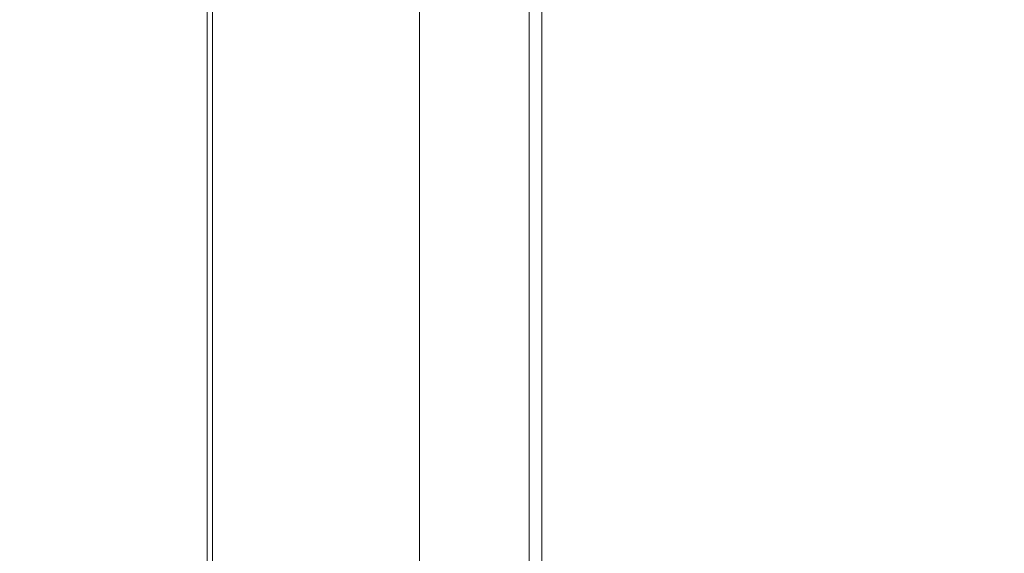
# Model space of a CAD drawing. Header units: millimetres. Extents: x -3034 to 546681, y -100001 to 133386.
# Tile 92 of 173: x 82861 to 83093, y -12236 to -12110. Entities that reach past the tile are written whole.
import ezdxf

# ---------------------------------------------------------------- set-up
doc = ezdxf.new("R2010")
doc.units = ezdxf.units.MM
doc.linetypes.add('ACAD_ISO03W100', pattern=[150, 60, -90])
for name, color, linetype in [('___INST__AR_podstawy', 3, 'Continuous'), ('ELEK CIENKIE', 80, 'Continuous'), ('ELEK ODGROMÓWKA', 214, 'Continuous')]:
    doc.layers.add(name, color=color, linetype=linetype)

# ---------------------------------------------------------------- blocks, each defined once
blk = doc.blocks.new('iglice')
at = {"layer": 'ELEK CIENKIE', "color": 232, "linetype": 'ACAD_ISO03W100', "ltscale": 3}
blk.add_circle((-27813.9, 9135.33), 7540, dxfattribs=at)
blk = doc.blocks.new('wentDACH')
at = {"color": 8, "lineweight": 9, "ltscale": 3}
for p, q in [((-103050.49, 32306.05), (-103050.49, 30523.89)), ((-103079.33, 31304.04), (-103079.33, 30523.89)), ((-103053.49, 31304.04), (-103053.49, 30523.89))]:
    blk.add_line(p, q, dxfattribs=at)
at = {"color": 8, "linetype": 'Continuous', "lineweight": 9}
for p, q in [((-103129.32, 30366.47), (-103129.32, 31412.77)), ((-103128.12, 30366.47), (-103128.12, 31405.27))]:
    blk.add_line(p, q, dxfattribs=at)

msp = doc.modelspace()

# ---------------------------------------------------------------- block references
at = {"layer": '___INST__AR_podstawy', "color": 210, "lineweight": 40}
msp.add_blockref('wentDACH', (186034.592, -43400.942), dxfattribs=at)
at = {"layer": 'ELEK ODGROMÓWKA'}
msp.add_blockref('iglice', (111335.99, -24243.943), dxfattribs=at)

doc.saveas('drawing.dxf')
